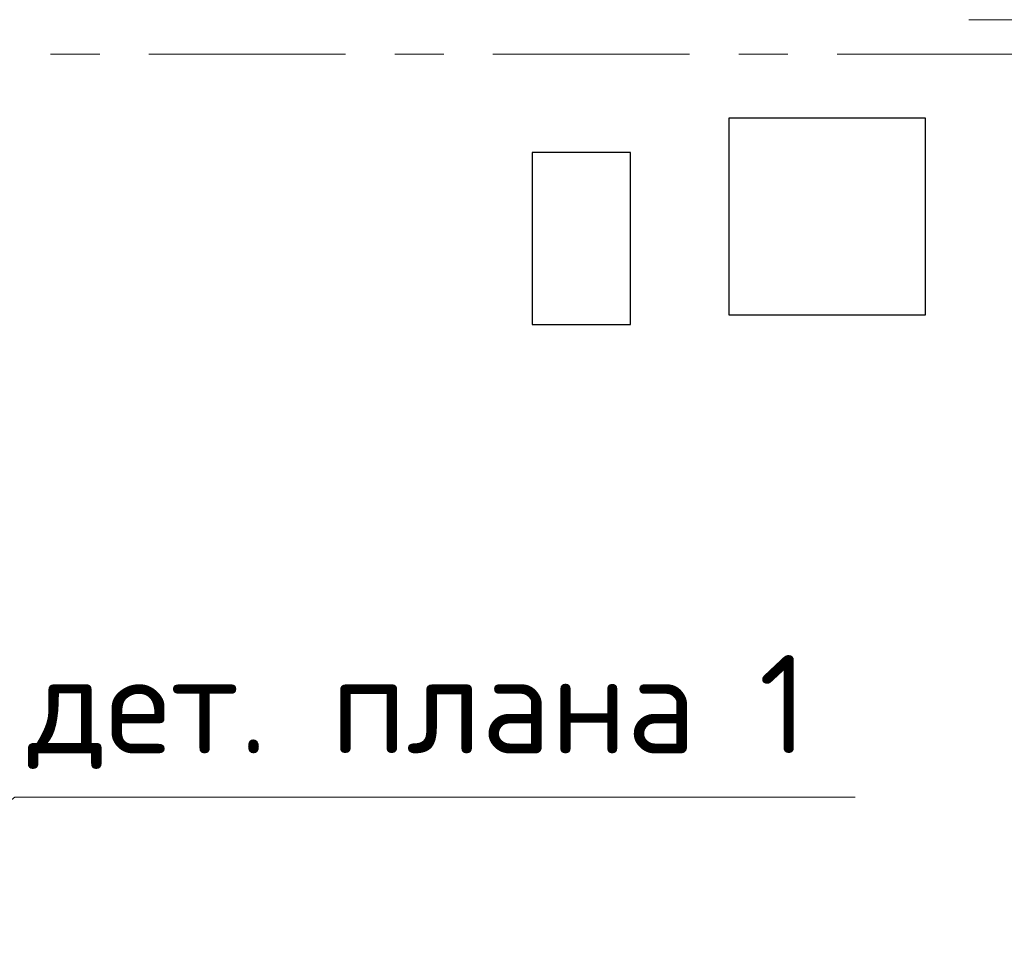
# Model space of a CAD drawing. Header units: metres. Extents: x -38 to 85, y -15 to 19.
# Tile 20 of 93: x 20.21 to 22.21, y 5.59 to 7.47. Entities that reach past the tile are written whole.
import ezdxf

# ---------------------------------------------------------------- set-up
doc = ezdxf.new("R2010")
doc.units = ezdxf.units.M
doc.linetypes.add('______11', pattern=[0.5, 0.4, -0.05, 0, -0.05])
doc.linetypes.add('______5', pattern=[1.1, 0.8, -0.1, 0.1, -0.1])
for name, color, linetype, lineweight in [('XR$2$Осевая линия (1)', 7, '______5', 13), ('XR$3$Общий слой (1)', 7, 'Continuous', 13), ('XR$3$Перекрытие (1)', 7, 'Continuous', 35), ('XR$3$Текст_ общее_1', 7, 'Continuous', 13)]:
    doc.layers.add(name, color=color, linetype=linetype, lineweight=lineweight)
doc.styles.add('ISOCPEUR', font='txt')

msp = doc.modelspace()

# ---------------------------------------------------------------- linework, layer by layer
at = {"color": 7, "linetype": 'Continuous', "lineweight": 13, "transparency": 33554687}
msp.add_lwpolyline([(19.8195, 5.595), (20.1972, 5.8883), (21.9072, 5.8883)], dxfattribs=at)
at = {"layer": 'XR$2$Осевая линия (1)', "color": 253, "linetype": '______11', "lineweight": 13, "true_color": 0xa0a0a0, "transparency": 33554687}
msp.add_line((-2.63, 7.4), (62.6, 7.4), dxfattribs=at)
at = {"layer": 'XR$3$Общий слой (1)', "color": 7, "linetype": 'Continuous', "lineweight": 13, "transparency": 33554687}
msp.add_lwpolyline([(23.4571, 7.3011), (23.2784, 7.4703), (22.1384, 7.4703)], dxfattribs=at)
at = {"layer": 'XR$3$Перекрытие (1)', "color": 7, "linetype": 'Continuous', "lineweight": 25, "transparency": 33554687}
for p, q in [((21.65, 7.27), (21.65, 6.87)), ((22.05, 7.27), (21.65, 7.27)), ((22.05, 6.87), (22.05, 7.27)), ((21.25, 7.2), (21.25, 6.85)), ((21.45, 7.2), (21.25, 7.2)), ((21.45, 6.85), (21.45, 7.2)), ((21.65, 6.87), (22.05, 6.87)), ((21.25, 6.85), (21.45, 6.85))]:
    msp.add_line(p, q, dxfattribs=at)

# ---------------------------------------------------------------- texts
at = {"layer": 'XR$3$Текст_ общее_1', "color": 7, "linetype": 'Continuous', "lineweight": 13, "transparency": 33554687, "insert": (21.0172, 6.0616), "char_height": 0.2, "width": 1.695238, "attachment_point": 5, "style": 'ISOCPEUR'}
msp.add_mtext('\\A1;{\\fISOCPEUR|i0|b0;\\H0.200000;\\W1.000000;\\C7;дет. плана 1}\\P', dxfattribs=at)

doc.saveas('drawing.dxf')
